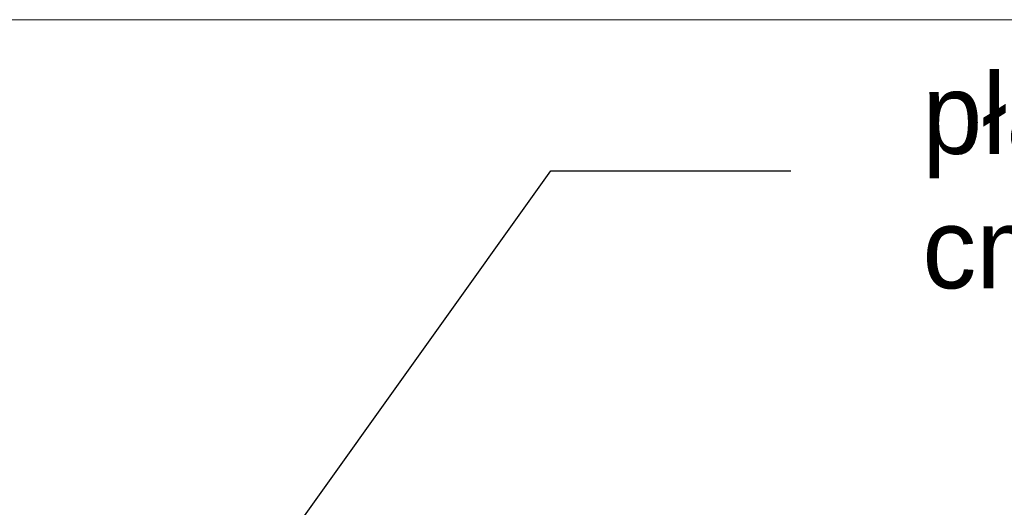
# Model space of a CAD drawing. Extents: x -613240 to -325500, y -25863 to 152403.
# Tile 113 of 254: x -386169 to -383971, y 1998 to 3087. Entities that reach past the tile are written whole.
import ezdxf

# ---------------------------------------------------------------- set-up
doc = ezdxf.new("R2010")
doc.units = 0
doc.header["$MEASUREMENT"] = 0
doc.layers.add('ARCH TABELA_Nr_Pióra__21', color=7, linetype='Continuous', lineweight=9)
doc.layers.add('INWENT OPISY_Nr_Pióra__21', color=7, linetype='Continuous', lineweight=9)
doc.styles.add('GENERATED_STYLE_4', font='txt')
doc.dimstyles.new('GENERATED_STYLE__8', dxfattribs={"dimtxt": 0.18, "dimasz": 182.4, "dimexe": 0.18, "dimexo": 0.0625, "dimgap": 0.09, "dimtad": 0, "dimtih": 1, "dimtoh": 1, "dimdec": 4, "dimzin": 0, "dimdsep": 46, "dimcen": 0.09, "dimadec": 0, "dimazin": 0, "dimtfac": 1, "dimtdec": 4, "dimtmove": 0, "dimatfit": 3, "dimldrblk": 'ARROWHEAD_5', "dimfxl": 0, "dimtolj": 1, "dimtzin": 0, "dimarcsym": 0})

# ---------------------------------------------------------------- blocks, each defined once
blk = doc.blocks.new('ARROWHEAD_5')
at = {"color": 0, "linetype": 'Continuous', "lineweight": 0}
blk.add_line((0, 0), (-1, 0), dxfattribs=at)
blk.add_solid([(-1, 0.2679), (0, 0), (-1, -0.2679), (-1, 0.2679)], dxfattribs=at)

msp = doc.modelspace()

# ---------------------------------------------------------------- linework, layer by layer
at = {"layer": 'ARCH TABELA_Nr_Pióra__21', "linetype": 'Continuous'}
msp.add_line((-413275.5, 3086.6), (-372525.5, 3086.6), dxfattribs=at)

# ---------------------------------------------------------------- texts
at = {"layer": 'INWENT OPISY_Nr_Pióra__21', "linetype": 'Continuous', "insert": (-384154.2, 2725.7), "char_height": 180, "width": 1558.59, "attachment_point": 4, "style": 'GENERATED_STYLE_4'}
msp.add_mtext('{płatew 14x20 cm}', dxfattribs=at)

# ---------------------------------------------------------------- leaders
at = {"layer": 'INWENT OPISY_Nr_Pióra__21', "linetype": 'Continuous', "annotation_type": 0, "has_hookline": 1, "hookline_direction": 1, "text_width": 1337.1}
msp.add_leader([(-386082.2, 1210.4), (-384983.3, 2749.5), (-384447.7, 2749.5)], dimstyle='GENERATED_STYLE__8', dxfattribs=at)

doc.saveas('drawing.dxf')
